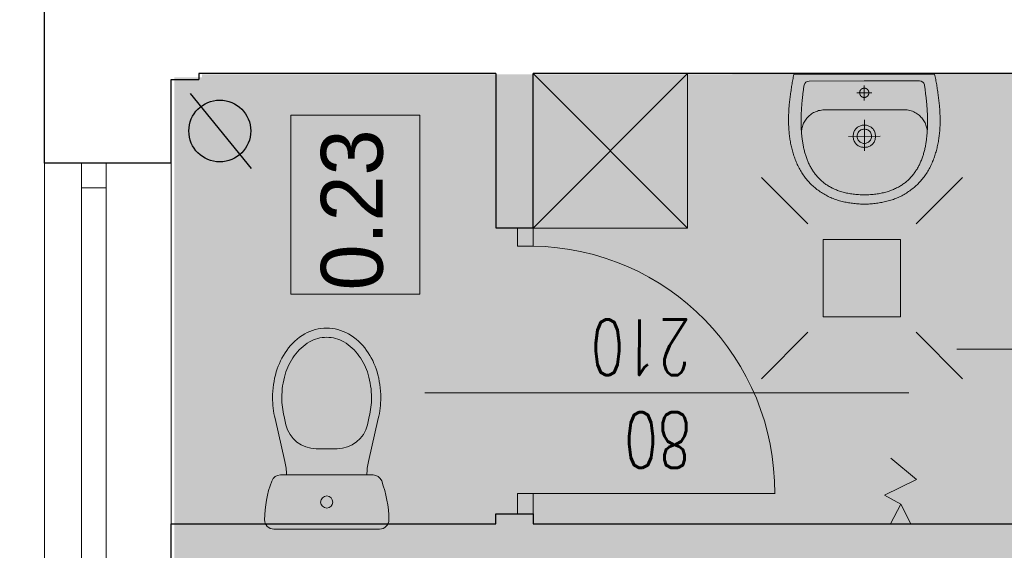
# Model space of a CAD drawing. Header units: millimetres. Extents: x -2948 to 78628, y 64669 to 215420.
# Tile 159 of 256: x 56094 to 56413, y 109568 to 109740. Entities that reach past the tile are written whole.
import ezdxf
from ezdxf.enums import TextEntityAlignment as Align

# ---------------------------------------------------------------- set-up
doc = ezdxf.new("R2010")
doc.units = ezdxf.units.MM
for name, color, linetype, lineweight in [('meble inst', 240, 'Continuous', 5), ('NOWE SCIANY', 3, 'Continuous', 13), ('OPIS', 2, 'Continuous', 13), ('P_POMOC', 1, 'Continuous', 5), ('pomiwszczenia', 95, 'Continuous', 20), ('POMOC', 1, 'Continuous', 13), ('SCIANY', 7, 'Continuous', 30), ('STOLARKA', 3, 'Continuous', 13), ('WYMIAR', 5, 'Continuous', 13), ('WYPOSAZENIE_SANITARNE', 122, 'Continuous', 5), ('ŚCIANY', 7, 'Continuous', 30)]:
    doc.layers.add(name, color=color, linetype=linetype, lineweight=lineweight)
doc.styles.add('CP_ATTR', font='ROMANS.SHX')
doc.styles.add('style2', font='romans.shx', dxfattribs={"width": 0.7})
doc.dimstyles.new('100', dxfattribs={"dimscale": 80, "dimtxt": 0.2, "dimasz": 0.2, "dimexe": 1.25, "dimexo": 0.625, "dimgap": 0.05, "dimtad": 1, "dimdec": 0, "dimdsep": 46, "dimlunit": 6, "dimtxsty": 'style2', "dimblk1": 'TICK', "dimblk2": 'TICK', "dimsah": 1, "dimcen": 0.2, "dimse1": 1, "dimse2": 1, "dimclrd": 256, "dimclrt": 2, "dimadec": 0, "dimazin": 0, "dimtfac": 1, "dimtdec": 0, "dimtix": 1, "dimtmove": 1, "dimatfit": 0, "dimldrblk": 'DOTSMALL', "dimfxl": 1, "dimtolj": 1, "dimtzin": 0, "dimarcsym": 0})

# ---------------------------------------------------------------- blocks, each defined once
blk = doc.blocks.new('A$C48A16FC9')
at = {"layer": 'WYPOSAZENIE_SANITARNE'}
for p, q in [((-13.67, 35.98), (20.52, 35.98)), ((18.4, 18.48), (-11.55, 18.48)), ((-13.28, 0.27), (-10.09, 14.1)), ((20.13, 0.27), (16.94, 14.1)), ((0, 10), (6.85, 10)), ((-10.36, -0.41), (-9.74, 2.25)), ((17.21, -0.41), (16.6, 2.25))]:
    blk.add_line(p, q, dxfattribs=at)
for points in [[(-14.07, -6.52, 0.072039), (-12.86, -14.86, 0.083339), (-9.48, -21.8, 0.106661), (-3.63, -27.12, 0.132138), (3.43, -29.02, 0.132138), (10.48, -27.12, 0.106661), (16.33, -21.8, 0.083339), (19.72, -14.86, 0.072039), (20.93, -6.52, 0.05824), (20.13, 0.27, 0.083339)], [(-13.28, 0.27, 0.05824), (-14.07, -6.52, 0.072039)], [(-10.36, -0.43, 0.05824), (-11.07, -6.52, 0.05824)], [(-11.07, -6.52, 0.072039), (-9.99, -14.01, 0.083339), (-7.04, -20.05, 0.106661), (-2.12, -24.52, 0.132138), (3.43, -26.02, 0.132138), (8.98, -24.52, 0.106661), (13.89, -20.05, 0.083339), (16.84, -14.01, 0.072039), (17.93, -6.52, 0.05824), (17.21, -0.43, 0.05824)]]:
    blk.add_lwpolyline(points, format="xyb", dxfattribs=at)
blk.add_circle((3.43, 27.23), 1.96, dxfattribs=at)
for centre, radius, start, end in [((-13.67, 32.98), 3, 90, 180.5376), ((20.52, 32.98), 3, 359.4624, 90), ((20.33, 33.3), 37, 180.5376, 200.3417), ((-13.48, 33.3), 37, 339.6583, 359.4624), ((-11.55, 21.48), 3, 200.3417, 270), ((18.4, 21.48), 3, 270, 339.6583), ((-29.57, 18.6), 20, 346.9953, 359.6717), ((36.43, 18.6), 20, 180.3283, 193.0047), ((0, 0), 10, 90, 166.9953), ((6.85, 0), 10, 13.0047, 90)]:
    blk.add_arc(centre, radius, start, end, dxfattribs=at)
blk = doc.blocks.new('2DHSN_724_5an68yu')
for p, q in [((-17.5, 17.51), (-32.5, 32.51)), ((17.5, 17.51), (32.5, 32.51)), ((-17.5, -17.51), (-32.5, -32.51)), ((17.5, -17.51), (32.5, -32.51))]:
    blk.add_line(p, q)
blk.add_lwpolyline([(-12.5, 12.5), (12.5, 12.5), (12.5, -12.5), (-12.5, -12.5)], close=True)
at = {"linetype": 'ByBlock', "style": 'CP_ATTR', "flags": 9}
for tag, p in [('NAME', (-9.19, -1.83)), ('FLOW', (-9.19, -1.83)), ('CHARACTER', (-9.19, -1.84)), ('NUMBER', (-9.19, -1.85)), ('TEMPERATURE', (-9.19, -1.85)), ('PRODUCT-TYPE', (-9.19, -1.86)), ('ORDER-NO', (-9.19, -1.87)), ('PN', (-9.18, -1.83)), ('OTHER', (-9.18, -1.83)), ('PRODUCER', (-9.17, -1.83)), ('ARTICLE', (-9.16, -1.83)), ('VOLTAGE', (-9.16, -1.85)), ('WEIGHT', (-9.15, -1.84)), ('GROUP', (-9.15, -1.85)), ('POWER', (-9.15, -1.87)), ('DN', (-9.14, -1.86))]:
    blk.add_attdef(tag, text='', height=0.00005, dxfattribs=at).set_placement(p, align=Align.MIDDLE_LEFT)
blk = doc.blocks.new('A$C17BC5D8D')
at = {"layer": 'WYPOSAZENIE_SANITARNE'}
blk.add_line((3.81, -7.43), (3.81, -7.43), dxfattribs=at)
for points in [[(-2.19, 13.82), (-2.19, -8.88), (-2.19, -31.68), (-1.76, -31.78), (-1.34, -31.87), (-0.91, -31.96), (-0.47, -32.04), (-0.04, -32.12), (0.4, -32.2), (0.84, -32.27), (1.28, -32.35), (1.73, -32.42), (2.17, -32.48), (2.61, -32.55), (3.06, -32.61), (3.5, -32.67), (3.94, -32.73), (4.39, -32.79), (4.83, -32.85), (5.26, -32.91), (5.7, -32.97), (6.13, -33.02), (6.56, -33.08), (6.98, -33.13), (7.4, -33.17), (7.82, -33.21), (8.24, -33.25), (8.67, -33.28), (9.09, -33.31), (9.51, -33.34), (9.93, -33.37), (10.36, -33.39), (10.78, -33.4), (11.2, -33.42), (11.63, -33.43), (12.05, -33.44), (12.47, -33.44), (12.9, -33.44), (13.32, -33.43), (13.74, -33.43), (14.17, -33.41), (14.59, -33.4), (15.01, -33.38), (15.43, -33.35), (15.86, -33.32), (16.28, -33.29), (16.7, -33.25), (17.12, -33.21), (17.54, -33.16), (17.96, -33.11), (18.37, -33.05), (18.79, -32.99), (19.21, -32.92), (19.62, -32.85), (20.04, -32.77), (20.45, -32.69), (20.87, -32.61), (21.28, -32.51), (21.69, -32.42), (22.1, -32.31), (22.51, -32.21), (22.91, -32.09), (23.32, -31.97), (23.72, -31.85), (24.13, -31.72), (24.53, -31.58), (24.93, -31.44), (25.33, -31.29), (25.72, -31.14), (26.12, -30.98), (26.51, -30.81), (26.9, -30.64), (26.9, -30.64), (27.31, -30.45), (27.7, -30.26), (28.1, -30.06), (28.48, -29.85), (28.86, -29.64), (29.24, -29.42), (29.61, -29.19), (29.97, -28.95), (30.33, -28.71), (30.68, -28.47), (31.02, -28.21), (31.36, -27.95), (31.7, -27.68), (32.03, -27.41), (32.35, -27.13), (32.66, -26.84), (32.97, -26.55), (33.28, -26.24), (33.58, -25.94), (33.87, -25.62), (34.16, -25.3), (34.44, -24.97), (34.72, -24.63), (34.99, -24.29), (35.26, -23.93), (35.52, -23.58), (35.77, -23.21), (36.02, -22.84), (36.27, -22.46), (36.49, -22.1), (36.71, -21.74), (36.92, -21.37), (37.12, -21), (37.31, -20.62), (37.5, -20.23), (37.67, -19.84), (37.84, -19.45), (38, -19.05), (38.15, -18.65), (38.29, -18.25), (38.43, -17.84), (38.56, -17.43), (38.68, -17.01), (38.79, -16.59), (38.9, -16.17), (39, -15.75), (39.1, -15.33), (39.18, -14.9), (39.27, -14.48), (39.34, -14.05), (39.41, -13.62), (39.47, -13.19), (39.53, -12.76), (39.58, -12.33), (39.63, -11.9), (39.67, -11.47), (39.71, -11.05), (39.74, -10.62), (39.77, -10.19), (39.79, -9.77), (39.8, -9.35), (39.82, -8.93), (39.82, -8.93), (39.8, -8.51), (39.79, -8.08), (39.77, -7.66), (39.74, -7.23), (39.71, -6.81), (39.67, -6.38), (39.63, -5.95), (39.58, -5.52), (39.53, -5.09), (39.47, -4.66), (39.41, -4.23), (39.34, -3.8), (39.27, -3.38), (39.18, -2.95), (39.1, -2.52), (39, -2.1), (38.9, -1.68), (38.79, -1.26), (38.68, -0.84), (38.56, -0.43), (38.43, -0.01), (38.29, 0.39), (38.15, 0.8), (38, 1.2), (37.84, 1.6), (37.67, 1.99), (37.5, 2.38), (37.31, 2.77), (37.12, 3.14), (36.92, 3.52), (36.71, 3.89), (36.49, 4.25), (36.27, 4.61), (36.27, 4.61), (36.02, 4.99), (35.77, 5.36), (35.52, 5.72), (35.26, 6.08), (34.99, 6.43), (34.72, 6.78), (34.44, 7.11), (34.16, 7.44), (33.87, 7.77), (33.58, 8.08), (33.28, 8.39), (32.97, 8.69), (32.66, 8.99), (32.35, 9.28), (32.03, 9.56), (31.7, 9.83), (31.36, 10.1), (31.02, 10.36), (30.68, 10.61), (30.33, 10.86), (29.97, 11.1), (29.61, 11.34), (29.24, 11.56), (28.86, 11.78), (28.48, 12), (28.1, 12.2), (27.7, 12.4), (27.31, 12.6), (26.9, 12.78), (26.9, 12.78), (26.51, 12.96), (26.12, 13.12), (25.72, 13.28), (25.33, 13.44), (24.93, 13.59), (24.53, 13.73), (24.13, 13.86), (23.72, 14), (23.32, 14.12), (22.91, 14.24), (22.51, 14.35), (22.1, 14.46), (21.69, 14.56), (21.28, 14.66), (20.87, 14.75), (20.45, 14.84), (20.04, 14.92), (19.62, 15), (19.21, 15.07), (18.79, 15.14), (18.37, 15.2), (17.96, 15.25), (17.54, 15.31), (17.12, 15.35), (16.7, 15.4), (16.28, 15.43), (15.86, 15.47), (15.43, 15.5), (15.01, 15.52), (14.59, 15.54), (14.17, 15.56), (13.74, 15.57), (13.32, 15.58), (12.9, 15.59), (12.47, 15.59), (12.05, 15.58), (11.63, 15.58), (11.2, 15.57), (10.78, 15.55), (10.36, 15.53), (9.93, 15.51), (9.51, 15.49), (9.09, 15.46), (8.67, 15.43), (8.24, 15.4), (7.82, 15.36), (7.4, 15.32), (6.98, 15.27), (6.56, 15.23), (6.56, 15.23), (6.13, 15.17), (5.7, 15.11), (5.26, 15.06), (4.83, 15), (4.39, 14.94), (3.94, 14.88), (3.5, 14.82), (3.06, 14.76), (2.61, 14.69), (2.17, 14.63), (1.73, 14.56), (1.28, 14.49), (0.84, 14.42), (0.4, 14.34), (-0.04, 14.27), (-0.47, 14.18), (-0.91, 14.1), (-1.34, 14.01), (-1.76, 13.92)], [(36.8, -8.93), (36.8, -8.44), (36.78, -7.96), (36.76, -7.49), (36.73, -7.02), (36.7, -6.57), (36.66, -6.12), (36.61, -5.67), (36.56, -5.24), (36.5, -4.81), (36.44, -4.38), (36.37, -3.97), (36.29, -3.56), (36.21, -3.16), (36.12, -2.76), (36.02, -2.38), (35.92, -1.99), (35.81, -1.62), (35.7, -1.25), (35.59, -0.89), (35.46, -0.53), (35.33, -0.19), (35.2, 0.16), (35.06, 0.49), (34.92, 0.82), (34.77, 1.15), (34.61, 1.47), (34.45, 1.78), (34.29, 2.08), (34.12, 2.38), (33.95, 2.68), (33.77, 2.96), (33.58, 3.25), (33.4, 3.52), (33.2, 3.79), (33.01, 4.06), (32.8, 4.32), (32.6, 4.57), (32.39, 4.82), (32.17, 5.06), (31.95, 5.3), (31.73, 5.53), (31.5, 5.75), (31.27, 5.98), (31.04, 6.19), (30.8, 6.4), (30.56, 6.61), (30.31, 6.81), (30.06, 7), (29.81, 7.19), (29.55, 7.38), (29.29, 7.56), (29.02, 7.74), (28.76, 7.91), (28.49, 8.07), (28.21, 8.24), (27.93, 8.39), (27.65, 8.54), (27.37, 8.69), (27.09, 8.84), (26.8, 8.98), (26.5, 9.11), (26.21, 9.24), (25.91, 9.37), (25.61, 9.49), (25.31, 9.61), (25.01, 9.72), (24.7, 9.83), (24.39, 9.94), (24.08, 10.04), (23.76, 10.14), (23.45, 10.23), (23.13, 10.32), (22.81, 10.41), (22.48, 10.49), (22.16, 10.57), (21.83, 10.64), (21.5, 10.72), (21.17, 10.78), (20.84, 10.85), (20.51, 10.91), (20.18, 10.97), (19.84, 11.02), (19.5, 11.08), (19.16, 11.12), (18.82, 11.17), (18.48, 11.21), (18.14, 11.25), (17.8, 11.29), (17.45, 11.32), (17.11, 11.35), (16.76, 11.38), (16.41, 11.4), (16.06, 11.43), (15.72, 11.45), (15.37, 11.46), (15.02, 11.48), (14.67, 11.49), (14.32, 11.5), (13.97, 11.51), (13.61, 11.51), (13.26, 11.51), (12.91, 11.51), (12.56, 11.51), (12.21, 11.51), (11.86, 11.5), (11.5, 11.49), (11.15, 11.48), (10.8, 11.47), (10.45, 11.45), (10.1, 11.44), (9.75, 11.42), (9.4, 11.4), (9.05, 11.38), (8.7, 11.36), (8.36, 11.33), (8.01, 11.31), (7.66, 11.28), (7.32, 11.25), (6.97, 11.22), (6.63, 11.19), (6.29, 11.15), (5.95, 11.12), (5.61, 11.08), (5.27, 11.05), (4.93, 11.01), (4.6, 10.97), (4.26, 10.93), (3.93, 10.89), (3.6, 10.85), (3.27, 10.8), (2.94, 10.76), (2.61, 10.72), (2.29, 10.67), (1.97, 10.63), (1.65, 10.58), (1.33, 10.53), (1.33, 10.53), (0.77, 10.3), (0.38, 9.98), (0.13, 9.53), (0.01, 8.93), (-0.01, -8.93), (0.01, -26.78), (0.13, -27.38), (0.38, -27.83), (0.77, -28.16), (1.33, -28.39), (1.65, -28.43), (1.97, -28.48), (2.29, -28.52), (2.61, -28.57), (2.94, -28.61), (3.27, -28.66), (3.6, -28.7), (3.93, -28.74), (4.26, -28.78), (4.6, -28.82), (4.93, -28.86), (5.27, -28.9), (5.61, -28.93), (5.95, -28.97), (6.29, -29.01), (6.63, -29.04), (6.97, -29.07), (7.32, -29.1), (7.66, -29.13), (8.01, -29.16), (8.36, -29.18), (8.7, -29.21), (9.05, -29.23), (9.4, -29.25), (9.75, -29.27), (10.1, -29.29), (10.45, -29.31), (10.8, -29.32), (11.15, -29.33), (11.5, -29.34), (11.86, -29.35), (12.21, -29.36), (12.56, -29.36), (12.91, -29.37), (13.26, -29.37), (13.61, -29.36), (13.97, -29.36), (14.32, -29.35), (14.67, -29.34), (15.02, -29.33), (15.37, -29.32), (15.72, -29.3), (16.06, -29.28), (16.41, -29.26), (16.76, -29.23), (17.11, -29.2), (17.45, -29.17), (17.8, -29.14), (18.14, -29.1), (18.48, -29.07), (18.82, -29.02), (19.16, -28.98), (19.5, -28.93), (19.84, -28.88), (20.18, -28.82), (20.51, -28.76), (20.84, -28.7), (21.17, -28.64), (21.5, -28.57), (21.83, -28.5), (22.16, -28.42), (22.48, -28.34), (22.81, -28.26), (23.13, -28.17), (23.45, -28.08), (23.76, -27.99), (24.08, -27.89), (24.39, -27.79), (24.7, -27.68), (25.01, -27.57), (25.31, -27.46), (25.61, -27.34), (25.91, -27.22), (26.21, -27.09), (26.5, -26.96), (26.8, -26.83), (27.09, -26.69), (27.37, -26.55), (27.65, -26.4), (27.93, -26.25), (28.21, -26.09), (28.49, -25.93), (28.76, -25.76), (29.02, -25.59), (29.29, -25.41), (29.55, -25.23), (29.81, -25.05), (30.06, -24.86), (30.31, -24.66), (30.56, -24.46), (30.8, -24.26), (31.04, -24.04), (31.27, -23.83), (31.5, -23.61), (31.73, -23.38), (31.95, -23.15), (32.17, -22.91), (32.39, -22.67), (32.6, -22.42), (32.8, -22.17), (33.01, -21.91), (33.2, -21.64), (33.4, -21.37), (33.58, -21.1), (33.77, -20.82), (33.95, -20.53), (34.12, -20.24), (34.29, -19.94), (34.45, -19.63), (34.61, -19.32), (34.77, -19), (34.92, -18.68), (35.06, -18.35), (35.2, -18.01), (35.33, -17.67), (35.46, -17.32), (35.59, -16.96), (35.7, -16.6), (35.81, -16.23), (35.92, -15.86), (36.02, -15.48), (36.12, -15.09), (36.21, -14.69), (36.29, -14.29), (36.37, -13.88), (36.44, -13.47), (36.5, -13.05), (36.56, -12.62), (36.61, -12.18), (36.66, -11.74), (36.7, -11.29), (36.73, -10.83), (36.76, -10.36), (36.78, -9.89), (36.8, -9.41), (36.8, -8.93)], [(17.86, -5.33), (18.22, -5.34), (18.57, -5.38), (18.89, -5.45), (19.19, -5.54), (19.47, -5.65), (19.74, -5.79), (19.99, -5.94), (20.21, -6.11), (20.42, -6.3), (20.61, -6.5), (20.78, -6.72), (20.93, -6.95), (21.06, -7.19), (21.18, -7.44), (21.27, -7.7), (21.35, -7.97), (21.41, -8.24), (21.44, -8.51), (21.46, -8.79), (21.46, -9.07), (21.44, -9.34), (21.41, -9.62), (21.35, -9.89), (21.27, -10.15), (21.18, -10.41), (21.06, -10.66), (20.93, -10.9), (20.78, -11.13), (20.61, -11.35), (20.42, -11.55), (20.21, -11.74), (19.98, -11.91), (19.74, -12.07), (19.47, -12.2), (19.19, -12.31), (18.89, -12.41), (18.56, -12.47), (18.22, -12.51), (17.86, -12.53), (17.5, -12.51), (17.16, -12.47), (16.84, -12.41), (16.54, -12.31), (16.25, -12.2), (15.99, -12.07), (15.74, -11.91), (15.52, -11.74), (15.31, -11.55), (15.12, -11.35), (14.95, -11.13), (14.8, -10.9), (14.66, -10.66), (14.55, -10.41), (14.46, -10.15), (14.38, -9.88), (14.32, -9.61), (14.28, -9.34), (14.27, -9.06), (14.27, -8.79), (14.28, -8.51), (14.32, -8.24), (14.38, -7.97), (14.46, -7.7), (14.55, -7.44), (14.66, -7.19), (14.8, -6.95), (14.95, -6.72), (15.12, -6.5), (15.31, -6.3), (15.52, -6.11), (15.74, -5.94), (15.99, -5.79), (16.25, -5.65), (16.54, -5.54), (16.84, -5.45), (17.16, -5.38), (17.5, -5.34), (17.86, -5.33)], [(3.81, -7.43), (3.79, -7.43), (3.77, -7.43), (3.75, -7.43), (3.73, -7.43), (3.71, -7.43), (3.69, -7.43), (3.67, -7.43), (3.64, -7.44), (3.62, -7.44), (3.6, -7.44), (3.58, -7.44), (3.56, -7.45), (3.54, -7.45), (3.52, -7.46), (3.5, -7.46), (3.48, -7.46), (3.46, -7.47), (3.44, -7.47), (3.42, -7.48), (3.39, -7.49), (3.37, -7.49), (3.35, -7.5), (3.33, -7.5), (3.31, -7.51), (3.29, -7.52), (3.27, -7.53), (3.25, -7.53), (3.23, -7.54), (3.22, -7.55), (3.2, -7.56), (3.18, -7.57), (3.16, -7.58), (3.14, -7.59), (3.12, -7.6), (3.1, -7.61), (3.08, -7.62), (3.06, -7.63), (3.05, -7.64), (3.03, -7.65), (3.01, -7.66), (2.99, -7.67), (2.97, -7.68), (2.96, -7.69), (2.94, -7.71), (2.92, -7.72), (2.9, -7.73), (2.89, -7.75), (2.87, -7.76), (2.85, -7.77), (2.84, -7.79), (2.82, -7.8), (2.81, -7.81), (2.79, -7.83), (2.78, -7.84), (2.76, -7.86), (2.75, -7.87), (2.73, -7.89), (2.72, -7.9), (2.7, -7.92), (2.69, -7.93), (2.67, -7.95), (2.66, -7.97), (2.65, -7.98), (2.63, -8), (2.62, -8.02), (2.61, -8.03), (2.59, -8.05), (2.58, -8.07), (2.57, -8.08), (2.56, -8.1), (2.55, -8.12), (2.54, -8.14), (2.52, -8.16), (2.51, -8.17), (2.5, -8.19), (2.49, -8.21), (2.48, -8.23), (2.47, -8.25), (2.46, -8.27), (2.45, -8.29), (2.45, -8.31), (2.44, -8.33), (2.43, -8.35), (2.42, -8.37), (2.41, -8.39), (2.41, -8.41), (2.4, -8.43), (2.39, -8.45), (2.38, -8.47), (2.38, -8.49), (2.37, -8.51), (2.37, -8.53), (2.36, -8.55), (2.36, -8.57), (2.35, -8.59), (2.35, -8.61), (2.34, -8.63), (2.34, -8.65), (2.33, -8.67), (2.33, -8.69), (2.33, -8.71), (2.32, -8.73), (2.32, -8.76), (2.32, -8.78), (2.32, -8.8), (2.32, -8.82), (2.31, -8.84), (2.31, -8.86), (2.31, -8.88), (2.31, -8.9), (2.31, -8.92), (2.31, -8.95), (2.31, -8.97), (2.31, -8.99), (2.31, -9.01), (2.32, -9.03), (2.32, -9.05), (2.32, -9.07), (2.32, -9.09), (2.32, -9.12), (2.33, -9.14), (2.33, -9.16), (2.33, -9.18), (2.34, -9.2), (2.34, -9.22), (2.35, -9.24), (2.35, -9.26), (2.35, -9.28), (2.36, -9.3), (2.37, -9.32), (2.37, -9.34), (2.38, -9.36), (2.38, -9.38), (2.39, -9.4), (2.4, -9.42), (2.4, -9.44), (2.41, -9.46), (2.42, -9.48), (2.43, -9.5), (2.44, -9.52), (2.44, -9.54), (2.45, -9.56), (2.46, -9.58), (2.47, -9.6), (2.48, -9.62), (2.49, -9.64), (2.5, -9.66), (2.51, -9.67), (2.52, -9.69), (2.53, -9.71), (2.54, -9.73), (2.56, -9.75), (2.57, -9.77), (2.58, -9.78), (2.59, -9.8), (2.6, -9.82), (2.62, -9.83), (2.63, -9.85), (2.64, -9.87), (2.66, -9.88), (2.67, -9.9), (2.68, -9.92), (2.7, -9.93), (2.71, -9.95), (2.73, -9.96), (2.74, -9.98), (2.76, -9.99), (2.77, -10.01), (2.79, -10.02), (2.8, -10.04), (2.82, -10.05), (2.84, -10.07), (2.85, -10.08), (2.87, -10.09), (2.88, -10.11), (2.9, -10.12), (2.92, -10.13), (2.94, -10.14), (2.95, -10.16), (2.97, -10.17), (2.99, -10.18), (3.01, -10.19), (3.02, -10.2), (3.04, -10.21), (3.06, -10.22), (3.08, -10.24), (3.1, -10.25), (3.12, -10.26), (3.13, -10.27), (3.15, -10.27), (3.17, -10.28), (3.19, -10.29), (3.21, -10.3), (3.23, -10.31), (3.25, -10.32), (3.27, -10.33), (3.29, -10.33), (3.31, -10.34), (3.33, -10.35), (3.35, -10.35), (3.37, -10.36), (3.39, -10.37), (3.41, -10.37), (3.43, -10.38), (3.45, -10.38), (3.47, -10.39), (3.49, -10.39), (3.51, -10.4), (3.54, -10.4), (3.56, -10.4), (3.58, -10.41), (3.6, -10.41), (3.62, -10.41), (3.64, -10.42), (3.66, -10.42), (3.68, -10.42), (3.7, -10.42), (3.73, -10.42), (3.75, -10.43), (3.77, -10.43), (3.79, -10.43), (3.81, -10.43), (3.83, -10.43), (3.85, -10.43), (3.87, -10.43), (3.9, -10.42), (3.92, -10.42), (3.94, -10.42), (3.96, -10.42), (3.98, -10.42), (4, -10.41), (4.02, -10.41), (4.04, -10.41), (4.06, -10.41), (4.08, -10.4), (4.11, -10.4), (4.13, -10.39), (4.15, -10.39), (4.17, -10.38), (4.19, -10.38), (4.21, -10.37), (4.23, -10.37), (4.25, -10.36), (4.27, -10.36), (4.29, -10.35), (4.31, -10.34), (4.33, -10.33), (4.35, -10.33), (4.37, -10.32), (4.39, -10.31), (4.41, -10.3), (4.43, -10.29), (4.45, -10.29), (4.47, -10.28), (4.49, -10.27), (4.5, -10.26), (4.52, -10.25), (4.54, -10.24), (4.56, -10.23), (4.58, -10.22), (4.6, -10.2), (4.61, -10.19), (4.63, -10.18), (4.65, -10.17), (4.67, -10.16), (4.69, -10.15), (4.7, -10.13), (4.72, -10.12), (4.74, -10.11), (4.75, -10.09), (4.77, -10.08), (4.79, -10.07), (4.8, -10.05), (4.82, -10.04), (4.83, -10.03), (4.85, -10.01), (4.86, -10), (4.88, -9.98), (4.89, -9.97), (4.91, -9.95), (4.92, -9.93), (4.94, -9.92), (4.95, -9.9), (4.96, -9.89), (4.98, -9.87), (4.99, -9.85), (5, -9.84), (5.02, -9.82), (5.03, -9.8), (5.04, -9.79), (5.05, -9.77), (5.07, -9.75), (5.08, -9.73), (5.09, -9.71), (5.1, -9.7), (5.11, -9.68), (5.12, -9.66), (5.13, -9.64), (5.14, -9.62), (5.15, -9.6), (5.16, -9.58), (5.17, -9.57), (5.18, -9.55), (5.19, -9.53), (5.2, -9.51), (5.2, -9.49), (5.21, -9.47), (5.22, -9.45), (5.23, -9.43), (5.23, -9.41), (5.24, -9.39), (5.25, -9.37), (5.25, -9.35), (5.26, -9.33), (5.26, -9.31), (5.27, -9.29), (5.27, -9.27), (5.28, -9.24), (5.28, -9.22), (5.29, -9.2), (5.29, -9.18), (5.29, -9.16), (5.3, -9.14), (5.3, -9.12), (5.3, -9.1), (5.3, -9.08), (5.31, -9.06), (5.31, -9.03), (5.31, -9.01), (5.31, -8.99), (5.31, -8.97), (5.31, -8.95), (5.31, -8.93), (5.31, -8.91), (5.31, -8.89), (5.31, -8.86), (5.31, -8.84), (5.31, -8.82), (5.31, -8.8), (5.31, -8.78), (5.3, -8.76), (5.3, -8.74), (5.3, -8.72), (5.29, -8.7), (5.29, -8.67), (5.29, -8.65), (5.28, -8.63), (5.28, -8.61), (5.27, -8.59), (5.27, -8.57), (5.26, -8.55), (5.26, -8.53), (5.25, -8.51), (5.25, -8.49), (5.24, -8.47), (5.23, -8.45), (5.23, -8.43), (5.22, -8.41), (5.21, -8.39), (5.2, -8.37), (5.2, -8.35), (5.19, -8.33), (5.18, -8.31), (5.17, -8.29), (5.16, -8.27), (5.15, -8.25), (5.14, -8.23), (5.13, -8.22), (5.12, -8.2), (5.11, -8.18), (5.1, -8.16), (5.09, -8.14), (5.08, -8.12), (5.07, -8.11), (5.06, -8.09), (5.04, -8.07), (5.03, -8.05), (5.02, -8.04), (5.01, -8.02), (4.99, -8), (4.98, -7.99), (4.97, -7.97), (4.95, -7.95), (4.94, -7.94), (4.93, -7.92), (4.91, -7.91), (4.9, -7.89), (4.88, -7.87), (4.87, -7.86), (4.85, -7.84), (4.84, -7.83), (4.82, -7.82), (4.8, -7.8), (4.79, -7.79), (4.77, -7.77), (4.76, -7.76), (4.74, -7.75), (4.72, -7.73), (4.71, -7.72), (4.69, -7.71), (4.67, -7.7), (4.65, -7.68), (4.64, -7.67), (4.62, -7.66), (4.6, -7.65), (4.58, -7.64), (4.56, -7.63), (4.55, -7.62), (4.53, -7.61), (4.51, -7.6), (4.49, -7.59), (4.47, -7.58), (4.45, -7.57), (4.43, -7.56), (4.41, -7.55), (4.39, -7.54), (4.37, -7.54), (4.35, -7.53), (4.33, -7.52), (4.31, -7.51), (4.29, -7.51), (4.27, -7.5), (4.25, -7.49), (4.23, -7.49), (4.21, -7.48), (4.19, -7.48), (4.17, -7.47), (4.15, -7.47), (4.13, -7.46), (4.11, -7.46), (4.09, -7.45), (4.07, -7.45), (4.05, -7.44), (4.03, -7.44), (4, -7.44), (3.98, -7.44), (3.96, -7.43), (3.94, -7.43), (3.92, -7.43), (3.9, -7.43), (3.88, -7.43), (3.86, -7.43), (3.84, -7.43), (3.81, -7.43)], [(17.86, -6.63), (18.23, -6.65), (18.57, -6.72), (18.87, -6.82), (19.14, -6.97), (19.38, -7.14), (19.59, -7.35), (19.77, -7.57), (19.91, -7.82), (20.02, -8.08), (20.1, -8.36), (20.15, -8.64), (20.16, -8.93), (20.15, -9.21), (20.1, -9.5), (20.02, -9.77), (19.91, -10.03), (19.76, -10.28), (19.59, -10.51), (19.38, -10.71), (19.14, -10.89), (18.87, -11.03), (18.57, -11.14), (18.23, -11.2), (17.86, -11.23), (17.5, -11.2), (17.16, -11.14), (16.86, -11.03), (16.59, -10.89), (16.35, -10.71), (16.14, -10.51), (15.96, -10.28), (15.82, -10.03), (15.71, -9.77), (15.63, -9.5), (15.58, -9.21), (15.56, -8.93), (15.58, -8.64), (15.63, -8.36), (15.71, -8.08), (15.82, -7.82), (15.96, -7.57), (16.14, -7.35), (16.35, -7.14), (16.59, -6.97), (16.86, -6.82), (17.16, -6.72), (17.5, -6.65), (17.86, -6.63)]]:
    blk.add_lwpolyline(points, close=True, dxfattribs=at)
for points in [[(16.87, 11.37), (16.57, 11.39), (16.26, 11.39), (15.94, 11.38), (15.62, 11.34), (15.28, 11.28), (14.95, 11.2), (14.61, 11.1), (14.27, 10.99), (13.93, 10.85), (13.6, 10.7), (13.26, 10.52), (12.93, 10.33), (12.61, 10.12), (12.29, 9.89), (11.98, 9.65), (11.68, 9.38), (11.4, 9.1), (11.12, 8.81), (10.86, 8.49), (10.62, 8.16), (10.39, 7.81), (10.18, 7.45), (9.99, 7.07), (9.82, 6.67), (9.67, 6.26), (9.54, 5.83), (9.45, 5.39), (9.37, 4.93), (9.33, 4.46), (9.31, 3.97)], [(9.31, 3.97), (9.31, -8.93), (9.31, -21.83)], [(17.89, -3.84), (17.89, -14.02)], [(6.34, -8.93), (1.5, -8.93)], [(3.81, -11.36), (3.81, -6.49)], [(22.54, -8.93), (12.53, -8.93)], [(9.31, -21.83), (9.33, -22.31), (9.37, -22.78), (9.45, -23.24), (9.54, -23.68), (9.67, -24.11), (9.82, -24.52), (9.99, -24.92), (10.18, -25.3), (10.39, -25.66), (10.62, -26.01), (10.86, -26.34), (11.12, -26.66), (11.4, -26.96), (11.68, -27.24), (11.98, -27.5), (12.29, -27.75), (12.61, -27.97), (12.93, -28.18), (13.26, -28.38), (13.6, -28.55), (13.93, -28.7), (14.27, -28.84), (14.61, -28.96), (14.95, -29.05), (15.28, -29.13), (15.62, -29.19), (15.94, -29.23), (16.26, -29.25), (16.57, -29.24), (16.87, -29.22)]]:
    blk.add_lwpolyline(points, dxfattribs=at)
blk = doc.blocks.new('TICK')
at = {"color": 5}
for p, q in [((0, -0.75), (0, 0.75)), ((-1, 0), (1, 0))]:
    blk.add_line(p, q, dxfattribs=at)
at = {"const_width": 0.1}
blk.add_lwpolyline([(-0.354, -0.354), (0.354, 0.354)], dxfattribs=at)
blk = doc.blocks.new('*D1498')
at = {"layer": 'Defpoints', "color": 0, "ltscale": 2, "transparency": 16777216}
for p in [(55415.52, 109720.33), (56147.83, 109720.33), (56143.33, 109158.33)]:
    blk.add_point(p, dxfattribs=at)
at = {"layer": 'WYMIAR', "lineweight": -2, "ltscale": 2, "transparency": 16777216}
blk.add_line((55415.52, 109174.33), (55415.52, 109704.33), dxfattribs=at)
at = {"layer": 'WYMIAR', "lineweight": -2, "ltscale": 2, "transparency": 16777216, "xscale": 16, "yscale": 16, "zscale": 16}
for p, rotation in [((55415.52, 109720.33), 90), ((55415.52, 109158.33), 270)]:
    blk.add_blockref('TICK', p, dxfattribs=dict(at, rotation=rotation))
at = {"layer": 'WYMIAR', "color": 2, "ltscale": 2, "transparency": 16777216, "insert": (55403.52, 109439.33), "char_height": 16, "attachment_point": 5, "rotation": 90, "style": 'style2'}
blk.add_mtext('\\A1;562', dxfattribs=at)
blk = doc.blocks.new('_DotSmall')
at = {"layer": 'OPIS', "color": 0, "const_width": 0.5}
blk.add_lwpolyline([(-0.0625, 0, 1), (0.0625, 0, 1)], format="xyb", close=True, dxfattribs=at)
blk = doc.blocks.new('*D1499')
at = {"layer": 'Defpoints', "color": 0, "ltscale": 2, "transparency": 16777216}
for p in [(55415.52, 109761.33), (56153.73, 109761.33), (56153.73, 109720.33)]:
    blk.add_point(p, dxfattribs=at)
at = {"layer": 'WYMIAR', "lineweight": -2, "ltscale": 2, "transparency": 16777216}
blk.add_line((55415.52, 109736.33), (55415.52, 109745.33), dxfattribs=at)
at = {"layer": 'WYMIAR', "lineweight": -2, "ltscale": 2, "transparency": 16777216, "xscale": 16, "yscale": 16, "zscale": 16}
for p, rotation in [((55415.52, 109761.33), 90), ((55415.52, 109720.33), 270)]:
    blk.add_blockref('TICK', p, dxfattribs=dict(at, rotation=rotation))
at = {"layer": 'WYMIAR', "color": 2, "ltscale": 2, "transparency": 16777216, "insert": (55403.52, 109740.83), "char_height": 16, "attachment_point": 5, "rotation": 90, "style": 'style2'}
blk.add_mtext('\\A1;41', dxfattribs=at)

msp = doc.modelspace()

# ---------------------------------------------------------------- hatches: boundary and pattern name
at = {"true_color": 0xadddf7, "transparency": 33554585}
h = msp.add_hatch(color=141, dxfattribs=at)
h.dxf.hatch_style = 1
h.paths.add_polyline_path([(56153.32, 109722.03), (56153.32, 109721.03), (56144.32, 109721.03), (56144.32, 108556.03), (56153.32, 108556.03), (56153.32, 108550.03), (57305.32, 108550.03), (57304.33, 109642.33), (57304.33, 109722.33), (56865.33, 109722.33)])

# ---------------------------------------------------------------- linework, layer by layer
msp.add_line((56149.48, 109715.86), (56169.19, 109691.61))
msp.add_circle((56159.06, 109703.73), 10)
msp.add_solid([(56178.07, 109702), (56178.07, 109704.63), (56170.19, 109703.31)])
at = {"layer": 'meble inst', "lineweight": 5, "ltscale": 0.02}
for p, q in [((56384.37, 109591.06), (56376.02, 109597.91)), ((56373.95, 109585.97), (56384.37, 109591.06)), ((56379.32, 109583.09), (56373.95, 109585.97)), ((56379.32, 109583.09), (56375.92, 109576.74)), ((56382.55, 109576.74), (56379.32, 109583.09))]:
    msp.add_line(p, q, dxfattribs=at)
at = {"layer": 'NOWE SCIANY'}
for p, q in [((56255.34, 109672.38), (56255.34, 109666.51)), ((56260.34, 109672.33), (56260.34, 109666.51)), ((56260.34, 109666.51), (56255.34, 109666.51)), ((56553.91, 109633.24), (56397.34, 109633.24)), ((56255.34, 109586.49), (56255.34, 109579.99)), ((56260.34, 109586.49), (56255.34, 109586.49)), ((56260.34, 109586.49), (56260.34, 109579.99))]:
    msp.add_line(p, q, dxfattribs=at)
at = {"layer": 'NOWE SCIANY', "ltscale": 2}
msp.add_line((56260.34, 109586.49), (56338.62, 109586.49), dxfattribs=at)
msp.add_arc((56259.16, 109587.18), 79.33, 359.4999, 89.2461, dxfattribs=at)
at = {"layer": 'P_POMOC', "ltscale": 2}
msp.add_lwpolyline([(56260.34, 109672.33), (56310.34, 109672.33), (56310.34, 109722.33), (56260.34, 109722.33), (56260.34, 109672.33), (56310.34, 109722.33), (56260.34, 109722.33), (56310.34, 109672.33)], dxfattribs=at)
at = {"layer": 'pomiwszczenia'}
msp.add_lwpolyline([(56182, 109650.99), (56182, 109708.88), (56223.69, 109708.88), (56223.69, 109650.99)], close=True, dxfattribs=at)
at = {"layer": 'POMOC'}
for p, q in [((56102.33, 109188.33), (56102.33, 109693.33)), ((56143.33, 109693.33), (56143.33, 109188.33)), ((56381.91, 109619.09), (56225.34, 109619.09))]:
    msp.add_line(p, q, dxfattribs=at)
at = {"layer": 'SCIANY', "ltscale": 2}
for points in [[(56248.33, 109722.33), (56248.34, 109672.38)], [(56248.34, 109672.38), (56260.34, 109672.38), (56260.34, 109722.33)], [(56417.87, 109146.74), (56417.87, 109158.74), (56424.34, 109158.74), (56424.34, 109564.74), (56143.33, 109564.74), (56143.33, 109576.74), (56248.34, 109576.74), (56248.34, 109579.99), (56260.34, 109579.99), (56260.34, 109576.74), (56424.34, 109576.74), (56424.34, 109581.74), (56436.34, 109581.74), (56436.34, 109146.85), (56417.87, 109146.74)]]:
    msp.add_lwpolyline(points, dxfattribs=at)
at = {"layer": 'STOLARKA'}
for p, q in [((56114.33, 109188.33), (56114.33, 109693.33)), ((56122.33, 109188.33), (56122.33, 109693.33)), ((56114.33, 109685.33), (56122.33, 109685.33))]:
    msp.add_line(p, q, dxfattribs=at)
at = {"layer": 'ŚCIANY', "ltscale": 2}
for p, q in [((56102.33, 109693.33), (56102.33, 109824.33)), ((56248.33, 109722.33), (56152.33, 109722.33)), ((56152.33, 109722.33), (56152.33, 109720.33)), ((56424.36, 109722.33), (56260.34, 109722.33)), ((56143.33, 109693.33), (56143.33, 109720.33)), ((56143.33, 109720.33), (56152.33, 109720.33)), ((56137.33, 109693.33), (56102.33, 109693.33)), ((56143.33, 109693.33), (56102.33, 109693.33))]:
    msp.add_line(p, q, dxfattribs=at)

# ---------------------------------------------------------------- block references
at = {"layer": 'meble inst', "lineweight": 5, "ltscale": 0.02, "xscale": -1, "rotation": 180}
msp.add_blockref('2DHSN_724_5an68yu', (56366.7, 109656.16), dxfattribs=at)
at = {"layer": 'WYPOSAZENIE_SANITARNE', "xscale": -1}
for name, p, rotation in [('A$C17BC5D8D', (56358.51, 109719.87), 90.12964150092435), ('A$C48A16FC9', (56190.19, 109611.01), 180.0292888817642)]:
    msp.add_blockref(name, p, dxfattribs=dict(at, rotation=rotation))

# ---------------------------------------------------------------- texts
at = {"layer": 'NOWE SCIANY', "linetype": 'Continuous', "ltscale": 0.2, "insert": (56311.45, 109594.8), "char_height": 18, "width": 280.1371, "attachment_point": 1, "rotation": 179.9915, "style": 'style2'}
msp.add_mtext('80\\P210', dxfattribs=at)
at = {"layer": 'pomiwszczenia', "insert": (56201.89, 109678.21), "char_height": 20, "attachment_point": 5, "rotation": 90}
msp.add_mtext_dynamic_manual_height_columns('0.23', width=0.7657, gutter_width=4.5, heights=[0], dxfattribs=at)

# ---------------------------------------------------------------- dimensions: what is measured, and where the dimension line sits
at = {"layer": 'WYMIAR', "ltscale": 2}
for base, p1, p2, picture, middle in [((55415.52, 109761.33), (56153.73, 109720.33), (56153.73, 109761.33), '*D1499', (55403.52, 109740.83)), ((55415.52, 109720.33), (56143.33, 109158.33), (56147.83, 109720.33), '*D1498', (55403.52, 109439.33))]:
    dim = msp.add_linear_dim(base=base, p1=p1, p2=p2, angle=90, dimstyle='100', dxfattribs=at)
    dim.commit()
    dim.dimension.update_dxf_attribs({"geometry": picture, "text_midpoint": middle})

doc.saveas('drawing.dxf')
